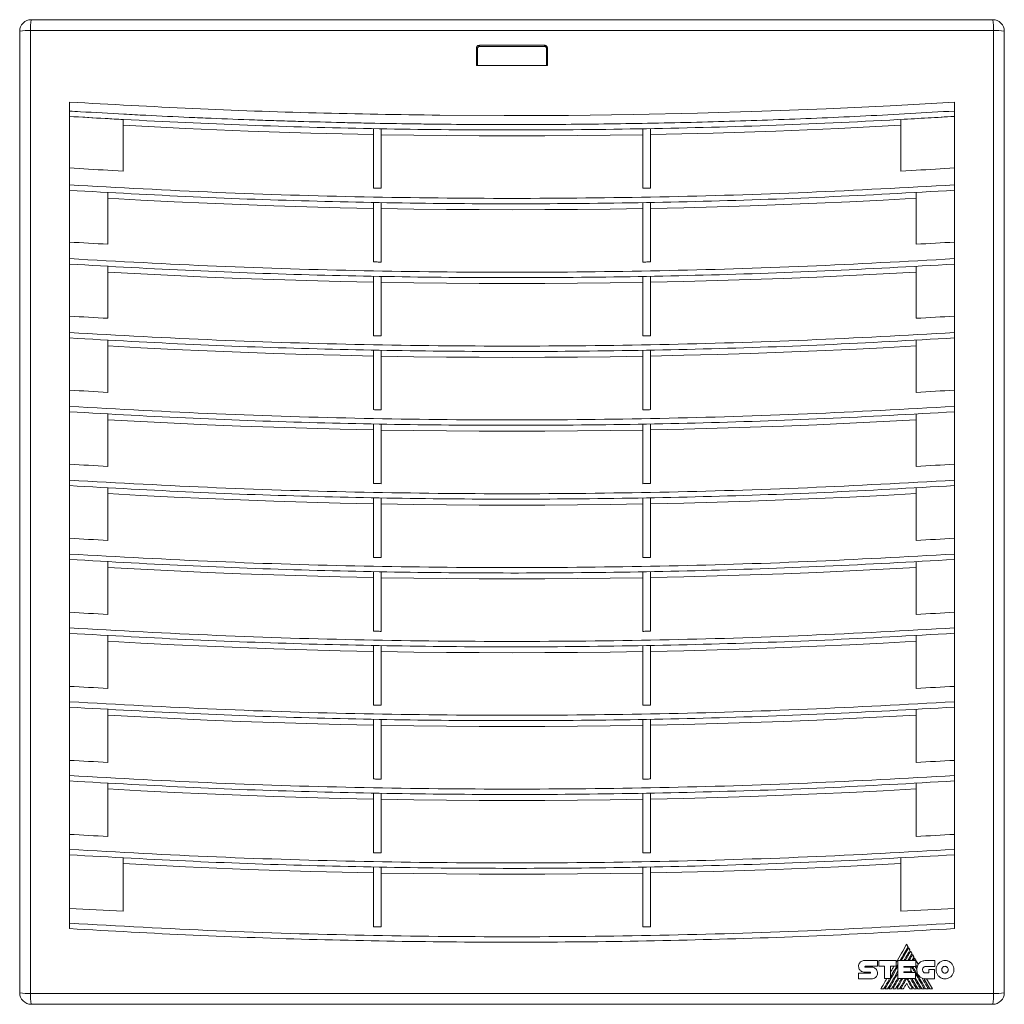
# Model space of a CAD drawing. Header units: millimetres. Extents: x -81 to 675, y -79 to 368.
# Tile 3 of 4: x 192 to 449, y 111 to 368. Entities that reach past the tile are written whole.
import ezdxf

# ---------------------------------------------------------------- set-up
doc = ezdxf.new("R2010")
doc.units = ezdxf.units.MM

msp = doc.modelspace()

# ---------------------------------------------------------------- linework, layer by layer
at = {"color": 7, "linetype": 'Continuous', "lineweight": 15}
for p, q in [((195.31, 367.82), (446.31, 367.82)), ((446.5, 365), (195.12, 365)), ((195.12, 365), (195.12, 113.63)), ((446.5, 113.63), (446.5, 365)), ((192.31, 113.82), (192.31, 364.82)), ((449.31, 364.82), (449.31, 113.82)), ((311.51, 355.82), (311.51, 360.33)), ((311.81, 360.32), (311.81, 355.82)), ((312.31, 361.13), (329.31, 361.13)), ((329.31, 360.82), (312.31, 360.82)), ((329.81, 355.82), (329.81, 360.32)), ((330.11, 360.33), (330.11, 355.82)), ((311.51, 355.82), (330.11, 355.82)), ((205.31, 346.32), (205.31, 343.98)), ((436.31, 346.32), (436.31, 343.98)), ((205.31, 343.98), (205.31, 342.57)), ((205.31, 342.57), (205.31, 327.01)), ((436.31, 343.98), (436.31, 342.56)), ((436.31, 327.01), (436.31, 342.57)), ((219.31, 341.76), (219.31, 341.76)), ((219.31, 328.31), (219.31, 341.58)), ((284.64, 323.86), (284.64, 339.39)), ((286.64, 339.36), (286.64, 323.83)), ((354.97, 339.35), (354.97, 323.83)), ((356.97, 323.86), (356.97, 339.38)), ((422.31, 341.78), (422.31, 341.76)), ((422.31, 341.58), (422.31, 328.31)), ((205.31, 327.01), (205.31, 324.71)), ((215.31, 328.53), (219.31, 328.31)), ((422.31, 328.31), (426.31, 328.53)), ((436.31, 327.01), (436.31, 324.71)), ((205.31, 324.71), (205.31, 323.29)), ((436.31, 324.71), (436.31, 323.29)), ((205.31, 323.29), (205.31, 307.7)), ((215.31, 309.2), (215.31, 322.71)), ((426.31, 322.71), (426.31, 309.2)), ((436.31, 307.7), (436.31, 323.29)), ((284.64, 304.58), (284.64, 320.18)), ((286.64, 320.14), (286.64, 304.55)), ((354.97, 320.14), (354.97, 304.55)), ((356.97, 304.58), (356.97, 320.17)), ((205.31, 307.7), (205.31, 305.44)), ((436.31, 307.7), (436.31, 305.44)), ((205.31, 305.44), (205.31, 304.02)), ((205.31, 304.02), (205.31, 288.39)), ((215.31, 289.88), (215.31, 303.43)), ((426.31, 303.43), (426.31, 289.88)), ((436.31, 305.44), (436.31, 304.02)), ((436.31, 288.39), (436.31, 304.02)), ((284.64, 285.31), (284.64, 300.9)), ((286.64, 300.87), (286.64, 285.27)), ((354.97, 300.87), (354.97, 285.27)), ((356.97, 285.31), (356.97, 300.9)), ((205.31, 288.39), (205.31, 286.16)), ((436.31, 288.39), (436.31, 286.16)), ((205.31, 286.16), (205.31, 284.75)), ((436.31, 286.16), (436.31, 284.75)), ((205.31, 284.75), (205.31, 269.08)), ((215.31, 270.55), (215.31, 284.16)), ((426.31, 284.16), (426.31, 270.55)), ((436.31, 269.08), (436.31, 284.75)), ((284.64, 266.03), (284.64, 281.63)), ((286.64, 281.59), (286.64, 265.99)), ((354.97, 281.6), (354.97, 265.99)), ((356.97, 266.03), (356.97, 281.63)), ((205.31, 269.08), (205.31, 266.89)), ((436.31, 269.08), (436.31, 266.89)), ((205.31, 266.89), (205.31, 265.48)), ((205.31, 265.48), (205.31, 249.77)), ((215.31, 251.23), (215.31, 264.89)), ((426.31, 264.89), (426.31, 251.23)), ((436.31, 266.89), (436.31, 265.48)), ((436.31, 249.77), (436.31, 265.48)), ((284.64, 246.75), (284.64, 262.36)), ((286.64, 262.32), (286.64, 246.71)), ((354.97, 262.32), (354.97, 246.71)), ((356.97, 246.75), (356.97, 262.36)), ((205.31, 249.77), (205.31, 247.62)), ((436.31, 249.77), (436.31, 247.62)), ((205.31, 247.62), (205.31, 246.2)), ((436.31, 247.62), (436.31, 246.2)), ((205.31, 246.2), (205.31, 230.47)), ((215.31, 231.91), (215.31, 245.62)), ((426.31, 245.62), (426.31, 231.91)), ((436.31, 230.47), (436.31, 246.2)), ((284.64, 227.47), (284.64, 243.08)), ((286.64, 243.05), (286.64, 227.44)), ((354.97, 243.05), (354.97, 227.44)), ((356.97, 227.47), (356.97, 243.08)), ((205.31, 230.47), (205.31, 228.34)), ((436.31, 230.47), (436.31, 228.34)), ((205.31, 228.34), (205.31, 226.93)), ((205.31, 226.93), (205.31, 211.16)), ((215.31, 212.59), (215.31, 226.34)), ((426.31, 226.34), (426.31, 212.59)), ((436.31, 228.34), (436.31, 226.93)), ((436.31, 211.16), (436.31, 226.93)), ((284.64, 208.19), (284.64, 223.81)), ((286.64, 223.77), (286.64, 208.16)), ((354.97, 223.78), (354.97, 208.16)), ((356.97, 208.19), (356.97, 223.81)), ((205.31, 211.16), (205.31, 209.07)), ((436.31, 211.16), (436.31, 209.07)), ((205.31, 209.07), (205.31, 207.66)), ((436.31, 209.07), (436.31, 207.66)), ((205.31, 207.66), (205.31, 191.85)), ((215.31, 193.27), (215.31, 207.07)), ((426.31, 207.07), (426.31, 193.27)), ((436.31, 191.85), (436.31, 207.66)), ((284.64, 188.91), (284.64, 204.54)), ((286.64, 204.5), (286.64, 188.88)), ((354.97, 204.51), (354.97, 188.88)), ((356.97, 188.91), (356.97, 204.54)), ((205.31, 191.85), (205.31, 189.8)), ((436.31, 191.85), (436.31, 189.8)), ((205.31, 189.8), (205.31, 188.38)), ((205.31, 188.38), (205.31, 172.55)), ((215.31, 173.95), (215.31, 187.8)), ((426.31, 187.8), (426.31, 173.95)), ((436.31, 189.8), (436.31, 188.38)), ((436.31, 172.55), (436.31, 188.38)), ((284.64, 169.63), (284.64, 185.27)), ((286.64, 185.23), (286.64, 169.6)), ((354.97, 185.23), (354.97, 169.6)), ((356.97, 169.63), (356.97, 185.27)), ((205.31, 172.55), (205.31, 170.53)), ((436.31, 172.55), (436.31, 170.53)), ((205.31, 170.53), (205.31, 169.11)), ((436.31, 170.53), (436.31, 169.11)), ((205.31, 169.11), (205.31, 153.24)), ((215.31, 154.63), (215.31, 168.52)), ((426.31, 168.52), (426.31, 154.63)), ((436.31, 153.24), (436.31, 169.11)), ((284.64, 150.35), (284.64, 165.99)), ((286.64, 165.96), (286.64, 150.32)), ((354.97, 165.96), (354.97, 150.32)), ((356.97, 150.35), (356.97, 165.99)), ((205.31, 153.24), (205.31, 151.25)), ((436.31, 153.24), (436.31, 151.25)), ((205.31, 151.25), (205.31, 149.84)), ((205.31, 149.84), (205.31, 133.94)), ((436.31, 151.25), (436.31, 149.84)), ((436.31, 133.94), (436.31, 149.84)), ((219.31, 135.12), (219.31, 149.03)), ((284.64, 131.07), (284.64, 146.72)), ((286.64, 146.68), (286.64, 131.04)), ((354.97, 146.69), (354.97, 131.04)), ((356.97, 131.07), (356.97, 146.72)), ((422.31, 149.03), (422.31, 135.12)), ((205.31, 133.94), (205.31, 131.98)), ((436.31, 133.94), (436.31, 131.98)), ((205.31, 131.98), (205.31, 130.57)), ((436.31, 131.98), (436.31, 130.57)), ((416.2, 122.26), (412.78, 122.26)), ((416.2, 120.74), (416.2, 122.26)), ((421.09, 122.26), (416.54, 122.26)), ((416.54, 122.26), (416.54, 120.74)), ((421.09, 120.75), (421.09, 122.26)), ((421.55, 122.24), (421.55, 117.54)), ((426.19, 122.24), (421.55, 122.24)), ((426.84, 121.25), (425.89, 122.9)), ((426.19, 120.72), (426.19, 122.24)), ((426.54, 120.5), (426.19, 121.09)), ((426.84, 121.25), (426.54, 120.5)), ((431.17, 122.23), (428.79, 122.23)), ((431.17, 120.7), (431.17, 122.23)), ((411.28, 120.73), (411.28, 120.73)), ((411.28, 118.98), (411.28, 117.47)), ((414.29, 118.98), (411.28, 118.98)), ((412.78, 119.24), (414.29, 119.24)), ((412.98, 120.74), (416.2, 120.74)), ((414.72, 120.5), (412.98, 120.5)), ((416.54, 120.74), (418.02, 120.74)), ((418.02, 120.74), (418.02, 117.54)), ((419.57, 120.75), (421.09, 120.75)), ((419.57, 117.54), (419.57, 120.75)), ((423.09, 120.47), (423.09, 120.72)), ((423.09, 120.72), (426.19, 120.72)), ((424.94, 120.47), (423.09, 120.47)), ((423.09, 119.32), (424.94, 119.32)), ((423.09, 119.09), (423.09, 119.32)), ((426.17, 119.09), (423.09, 119.09)), ((424.94, 119.32), (424.94, 120.47)), ((425.27, 119.09), (424.94, 119.68)), ((426.17, 117.54), (426.17, 119.09)), ((428.79, 120.7), (431.17, 120.7)), ((429.61, 118.99), (428.79, 118.99)), ((429.61, 119.9), (429.61, 118.99)), ((431.12, 119.9), (429.61, 119.9)), ((431.12, 117.47), (431.12, 119.9)), ((411.28, 117.47), (414.72, 117.47)), ((418.02, 117.54), (419.57, 117.54)), ((421.55, 117.54), (426.17, 117.54)), ((426.72, 114.82), (425.13, 117.54)), ((427.75, 114.82), (426.16, 117.54)), ((429.84, 114.82), (428.26, 117.53)), ((428.8, 117.47), (431.12, 117.47)), ((430.56, 114.82), (429.03, 117.47)), ((195.12, 113.63), (446.5, 113.63)), ((417.07, 114.82), (417.8, 114.82)), ((418.12, 114.82), (418.83, 114.82)), ((419.16, 114.82), (419.86, 114.82)), ((420.18, 114.82), (420.89, 114.82)), ((421.22, 114.82), (421.93, 114.82)), ((422.25, 114.82), (422.95, 114.82)), ((424.66, 114.82), (425.37, 114.82)), ((425.69, 114.82), (426.39, 114.82)), ((426.72, 114.82), (427.42, 114.82)), ((427.75, 114.82), (428.46, 114.82)), ((428.78, 114.82), (429.48, 114.82)), ((429.84, 114.82), (430.56, 114.82)), ((446.31, 110.82), (195.31, 110.82))]:
    msp.add_line(p, q, dxfattribs=at)
at = {"color": 7, "linetype": 'Continuous', "lineweight": 15, "flags": 128}
for points in [[(436.31, 346.32), (419.55, 345.37), (402.77, 344.57), (385.99, 343.92), (369.19, 343.41), (352.39, 343.06), (335.58, 342.85), (318.76, 342.8), (301.95, 342.89)], [(219.31, 340.27), (227.46, 339.84), (235.62, 339.44), (243.79, 339.09), (251.95, 338.76), (260.12, 338.48), (268.29, 338.23), (276.47, 338.02), (284.64, 337.84)], [(356.97, 337.84), (365.15, 338.02), (373.32, 338.23), (381.49, 338.48), (389.66, 338.76), (397.83, 339.09), (405.99, 339.44), (414.15, 339.84), (422.31, 340.27)], [(286.64, 337.8), (295.18, 337.66), (303.72, 337.56), (312.26, 337.5), (320.81, 337.49), (329.35, 337.5), (337.89, 337.56), (346.43, 337.66), (354.97, 337.8)], [(215.31, 328.53), (214.06, 328.6), (212.81, 328.67), (211.56, 328.74), (210.31, 328.81), (209.06, 328.89), (207.81, 328.96), (206.56, 329.04), (205.31, 329.11)], [(436.31, 329.11), (435.06, 329.04), (433.81, 328.96), (432.56, 328.89), (431.31, 328.81), (430.06, 328.74), (428.81, 328.67), (427.56, 328.6), (426.31, 328.53)], [(284.64, 323.86), (284.89, 323.86), (285.14, 323.85), (285.39, 323.85), (285.64, 323.84), (285.89, 323.84), (286.14, 323.83), (286.39, 323.83), (286.64, 323.83)], [(354.97, 323.83), (355.22, 323.83), (355.47, 323.83), (355.72, 323.84), (355.97, 323.84), (356.22, 323.85), (356.47, 323.85), (356.72, 323.86), (356.97, 323.86)], [(215.31, 321.22), (223.96, 320.74), (232.62, 320.31), (241.28, 319.92), (249.95, 319.57), (258.62, 319.26), (267.29, 318.98), (275.96, 318.75), (284.64, 318.57)], [(356.97, 318.57), (365.65, 318.75), (374.32, 318.98), (383, 319.26), (391.67, 319.57), (400.33, 319.92), (408.99, 320.31), (417.65, 320.74), (426.31, 321.22)], [(286.64, 318.53), (295.18, 318.39), (303.72, 318.29), (312.26, 318.23), (320.81, 318.21), (329.35, 318.23), (337.89, 318.29), (346.43, 318.39), (354.97, 318.53)], [(215.31, 309.2), (214.06, 309.27), (212.81, 309.34), (211.56, 309.41), (210.31, 309.48), (209.06, 309.56), (207.81, 309.63), (206.56, 309.7), (205.31, 309.78)], [(436.31, 309.78), (435.06, 309.7), (433.81, 309.63), (432.56, 309.56), (431.31, 309.48), (430.06, 309.41), (428.81, 309.34), (427.56, 309.27), (426.31, 309.2)], [(284.64, 304.58), (284.89, 304.58), (285.14, 304.57), (285.39, 304.57), (285.64, 304.57), (285.89, 304.56), (286.14, 304.56), (286.39, 304.55), (286.64, 304.55)], [(354.97, 304.55), (355.22, 304.55), (355.47, 304.56), (355.72, 304.56), (355.97, 304.57), (356.22, 304.57), (356.47, 304.57), (356.72, 304.58), (356.97, 304.58)], [(215.31, 301.94), (223.96, 301.47), (232.62, 301.04), (241.28, 300.65), (249.95, 300.29), (258.62, 299.98), (267.29, 299.71), (275.96, 299.48), (284.64, 299.29)], [(356.97, 299.29), (365.65, 299.48), (374.32, 299.71), (383, 299.98), (391.67, 300.29), (400.33, 300.65), (408.99, 301.04), (417.65, 301.47), (426.31, 301.94)], [(286.64, 299.25), (295.18, 299.12), (303.72, 299.02), (312.26, 298.96), (320.81, 298.94), (329.35, 298.96), (337.89, 299.02), (346.43, 299.12), (354.97, 299.25)], [(215.31, 289.88), (214.06, 289.95), (212.81, 290.02), (211.56, 290.09), (210.31, 290.16), (209.06, 290.23), (207.81, 290.3), (206.56, 290.37), (205.31, 290.45)], [(436.31, 290.45), (435.06, 290.37), (433.81, 290.3), (432.56, 290.23), (431.31, 290.16), (430.06, 290.09), (428.81, 290.02), (427.56, 289.95), (426.31, 289.88)], [(284.64, 285.31), (284.89, 285.3), (285.14, 285.3), (285.39, 285.29), (285.64, 285.29), (285.89, 285.28), (286.14, 285.28), (286.39, 285.27), (286.64, 285.27)], [(354.97, 285.27), (355.22, 285.27), (355.47, 285.28), (355.72, 285.28), (355.97, 285.29), (356.22, 285.29), (356.47, 285.3), (356.72, 285.3), (356.97, 285.31)], [(215.31, 282.67), (223.96, 282.2), (232.62, 281.77), (241.28, 281.37), (249.95, 281.02), (258.62, 280.71), (267.29, 280.44), (275.96, 280.21), (284.64, 280.02)], [(356.97, 280.02), (365.65, 280.21), (374.32, 280.44), (383, 280.71), (391.67, 281.02), (400.33, 281.37), (408.99, 281.77), (417.65, 282.2), (426.31, 282.67)], [(286.64, 279.98), (295.18, 279.84), (303.72, 279.75), (312.26, 279.69), (320.81, 279.67), (329.35, 279.69), (337.89, 279.75), (346.43, 279.84), (354.97, 279.98)], [(215.31, 270.55), (214.06, 270.62), (212.81, 270.69), (211.56, 270.76), (210.31, 270.83), (209.06, 270.9), (207.81, 270.97), (206.56, 271.04), (205.31, 271.12)], [(436.31, 271.12), (435.06, 271.04), (433.81, 270.97), (432.56, 270.9), (431.31, 270.83), (430.06, 270.76), (428.81, 270.69), (427.56, 270.62), (426.31, 270.55)], [(284.64, 266.03), (284.89, 266.02), (285.14, 266.02), (285.39, 266.01), (285.64, 266.01), (285.89, 266.01), (286.14, 266), (286.39, 266), (286.64, 265.99)], [(354.97, 265.99), (355.22, 266), (355.47, 266), (355.72, 266.01), (355.97, 266.01), (356.22, 266.01), (356.47, 266.02), (356.72, 266.02), (356.97, 266.03)], [(215.31, 263.4), (223.96, 262.93), (232.62, 262.49), (241.28, 262.1), (249.95, 261.75), (258.62, 261.44), (267.29, 261.17), (275.96, 260.94), (284.64, 260.75)], [(356.97, 260.75), (365.65, 260.94), (374.32, 261.17), (383, 261.44), (391.67, 261.75), (400.33, 262.1), (408.99, 262.49), (417.65, 262.93), (426.31, 263.4)], [(286.64, 260.71), (295.18, 260.57), (303.72, 260.47), (312.26, 260.41), (320.81, 260.39), (329.35, 260.41), (337.89, 260.47), (346.43, 260.57), (354.97, 260.71)], [(215.31, 251.23), (214.06, 251.3), (212.81, 251.37), (211.56, 251.43), (210.31, 251.5), (209.06, 251.57), (207.81, 251.64), (206.56, 251.72), (205.31, 251.79)], [(436.31, 251.79), (435.06, 251.72), (433.81, 251.64), (432.56, 251.57), (431.31, 251.5), (430.06, 251.43), (428.81, 251.37), (427.56, 251.3), (426.31, 251.23)], [(284.64, 246.75), (284.89, 246.74), (285.14, 246.74), (285.39, 246.74), (285.64, 246.73), (285.89, 246.73), (286.14, 246.72), (286.39, 246.72), (286.64, 246.71)], [(354.97, 246.71), (355.22, 246.72), (355.47, 246.72), (355.72, 246.73), (355.97, 246.73), (356.22, 246.74), (356.47, 246.74), (356.72, 246.74), (356.97, 246.75)], [(215.31, 244.13), (223.96, 243.65), (232.62, 243.22), (241.28, 242.83), (249.95, 242.48), (258.62, 242.16), (267.29, 241.89), (275.96, 241.66), (284.64, 241.47)], [(356.97, 241.47), (365.65, 241.66), (374.32, 241.89), (383, 242.16), (391.67, 242.48), (400.33, 242.83), (408.99, 243.22), (417.65, 243.65), (426.31, 244.13)], [(286.64, 241.44), (295.18, 241.3), (303.72, 241.2), (312.26, 241.14), (320.81, 241.12), (329.35, 241.14), (337.89, 241.2), (346.43, 241.3), (354.97, 241.44)], [(215.31, 231.91), (214.06, 231.98), (212.81, 232.04), (211.56, 232.11), (210.31, 232.18), (209.06, 232.25), (207.81, 232.32), (206.56, 232.39), (205.31, 232.46)], [(436.31, 232.46), (435.06, 232.39), (433.81, 232.32), (432.56, 232.25), (431.31, 232.18), (430.06, 232.11), (428.81, 232.04), (427.56, 231.98), (426.31, 231.91)], [(284.64, 227.47), (284.89, 227.47), (285.14, 227.46), (285.39, 227.46), (285.64, 227.45), (285.89, 227.45), (286.14, 227.44), (286.39, 227.44), (286.64, 227.44)], [(354.97, 227.44), (355.22, 227.44), (355.47, 227.44), (355.72, 227.45), (355.97, 227.45), (356.22, 227.46), (356.47, 227.46), (356.72, 227.47), (356.97, 227.47)], [(215.31, 224.85), (223.96, 224.38), (232.62, 223.95), (241.28, 223.55), (249.95, 223.2), (258.62, 222.89), (267.29, 222.62), (275.96, 222.39), (284.64, 222.2)], [(356.97, 222.2), (365.65, 222.39), (374.32, 222.62), (383, 222.89), (391.67, 223.2), (400.33, 223.55), (408.99, 223.95), (417.65, 224.38), (426.31, 224.85)], [(286.64, 222.16), (295.18, 222.03), (303.72, 221.93), (312.26, 221.87), (320.81, 221.85), (329.35, 221.87), (337.89, 221.93), (346.43, 222.03), (354.97, 222.16)], [(215.31, 212.59), (214.06, 212.65), (212.81, 212.72), (211.56, 212.79), (210.31, 212.86), (209.06, 212.92), (207.81, 212.99), (206.56, 213.06), (205.31, 213.14)], [(436.31, 213.14), (435.06, 213.06), (433.81, 212.99), (432.56, 212.92), (431.31, 212.86), (430.06, 212.79), (428.81, 212.72), (427.56, 212.65), (426.31, 212.59)], [(284.64, 208.19), (284.89, 208.19), (285.14, 208.18), (285.39, 208.18), (285.64, 208.17), (285.89, 208.17), (286.14, 208.17), (286.39, 208.16), (286.64, 208.16)], [(354.97, 208.16), (355.22, 208.16), (355.47, 208.17), (355.72, 208.17), (355.97, 208.17), (356.22, 208.18), (356.47, 208.18), (356.72, 208.19), (356.97, 208.19)], [(215.31, 205.58), (223.96, 205.11), (232.62, 204.67), (241.28, 204.28), (249.95, 203.93), (258.62, 203.62), (267.29, 203.35), (275.96, 203.12), (284.64, 202.93)], [(356.97, 202.93), (365.65, 203.12), (374.32, 203.35), (383, 203.62), (391.67, 203.93), (400.33, 204.28), (408.99, 204.67), (417.65, 205.11), (426.31, 205.58)], [(286.64, 202.89), (295.18, 202.75), (303.72, 202.65), (312.26, 202.6), (320.81, 202.58), (329.35, 202.6), (337.89, 202.65), (346.43, 202.75), (354.97, 202.89)], [(215.31, 193.27), (214.06, 193.33), (212.81, 193.4), (211.56, 193.47), (210.31, 193.53), (209.06, 193.6), (207.81, 193.67), (206.56, 193.74), (205.31, 193.81)], [(436.31, 193.81), (435.06, 193.74), (433.81, 193.67), (432.56, 193.6), (431.31, 193.53), (430.06, 193.47), (428.81, 193.4), (427.56, 193.33), (426.31, 193.27)], [(284.64, 188.91), (284.89, 188.91), (285.14, 188.9), (285.39, 188.9), (285.64, 188.9), (285.89, 188.89), (286.14, 188.89), (286.39, 188.88), (286.64, 188.88)], [(354.97, 188.88), (355.22, 188.88), (355.47, 188.89), (355.72, 188.89), (355.97, 188.9), (356.22, 188.9), (356.47, 188.9), (356.72, 188.91), (356.97, 188.91)], [(215.31, 186.31), (223.96, 185.83), (232.62, 185.4), (241.28, 185.01), (249.95, 184.66), (258.62, 184.35), (267.29, 184.08), (275.96, 183.85), (284.64, 183.66)], [(356.97, 183.66), (365.65, 183.85), (374.32, 184.08), (383, 184.35), (391.67, 184.66), (400.33, 185.01), (408.99, 185.4), (417.65, 185.83), (426.31, 186.31)], [(286.64, 183.62), (295.18, 183.48), (303.72, 183.38), (312.26, 183.32), (320.81, 183.3), (329.35, 183.32), (337.89, 183.38), (346.43, 183.48), (354.97, 183.62)], [(215.31, 173.95), (214.06, 174.01), (212.81, 174.08), (211.56, 174.15), (210.31, 174.21), (209.06, 174.28), (207.81, 174.35), (206.56, 174.42), (205.31, 174.49)], [(436.31, 174.49), (435.06, 174.42), (433.81, 174.35), (432.56, 174.28), (431.31, 174.21), (430.06, 174.15), (428.81, 174.08), (427.56, 174.01), (426.31, 173.95)], [(284.64, 169.63), (284.89, 169.63), (285.14, 169.62), (285.39, 169.62), (285.64, 169.62), (285.89, 169.61), (286.14, 169.61), (286.39, 169.6), (286.64, 169.6)], [(354.97, 169.6), (355.22, 169.6), (355.47, 169.61), (355.72, 169.61), (355.97, 169.62), (356.22, 169.62), (356.47, 169.62), (356.72, 169.63), (356.97, 169.63)], [(215.31, 167.04), (223.96, 166.56), (232.62, 166.13), (241.28, 165.74), (249.95, 165.38), (258.62, 165.07), (267.29, 164.8), (275.96, 164.57), (284.64, 164.38)], [(356.97, 164.38), (365.65, 164.57), (374.32, 164.8), (383, 165.07), (391.67, 165.38), (400.33, 165.74), (408.99, 166.13), (417.65, 166.56), (426.31, 167.04)], [(286.64, 164.35), (295.18, 164.21), (303.72, 164.11), (312.26, 164.05), (320.81, 164.03), (329.35, 164.05), (337.89, 164.11), (346.43, 164.21), (354.97, 164.35)], [(215.31, 154.63), (214.06, 154.7), (212.81, 154.76), (211.56, 154.83), (210.31, 154.89), (209.06, 154.96), (207.81, 155.03), (206.56, 155.1), (205.31, 155.16)], [(436.31, 155.16), (435.06, 155.1), (433.81, 155.03), (432.56, 154.96), (431.31, 154.89), (430.06, 154.83), (428.81, 154.76), (427.56, 154.7), (426.31, 154.63)], [(284.64, 150.35), (284.89, 150.35), (285.14, 150.35), (285.39, 150.34), (285.64, 150.34), (285.89, 150.33), (286.14, 150.33), (286.39, 150.32), (286.64, 150.32)], [(354.97, 150.32), (355.22, 150.32), (355.47, 150.33), (355.72, 150.33), (355.97, 150.34), (356.22, 150.34), (356.47, 150.35), (356.72, 150.35), (356.97, 150.35)], [(219.31, 147.54), (227.46, 147.11), (235.62, 146.72), (243.79, 146.36), (251.95, 146.04), (260.12, 145.75), (268.29, 145.5), (276.47, 145.29), (284.64, 145.11)], [(356.97, 145.11), (365.15, 145.29), (373.32, 145.5), (381.49, 145.75), (389.66, 146.04), (397.83, 146.36), (405.99, 146.72), (414.15, 147.11), (422.31, 147.54)], [(286.64, 145.07), (295.18, 144.93), (303.72, 144.84), (312.26, 144.78), (320.81, 144.76), (329.35, 144.78), (337.89, 144.84), (346.43, 144.93), (354.97, 145.07)], [(219.31, 135.12), (217.56, 135.2), (215.81, 135.29), (214.06, 135.38), (212.31, 135.47), (210.56, 135.56), (208.81, 135.65), (207.06, 135.75), (205.31, 135.84)], [(436.31, 135.84), (434.56, 135.75), (432.81, 135.65), (431.06, 135.56), (429.31, 135.47), (427.56, 135.38), (425.81, 135.29), (424.06, 135.2), (422.31, 135.12)], [(284.64, 131.07), (284.89, 131.07), (285.14, 131.07), (285.39, 131.06), (285.64, 131.06), (285.89, 131.05), (286.14, 131.05), (286.39, 131.05), (286.64, 131.04)], [(354.97, 131.04), (355.22, 131.05), (355.47, 131.05), (355.72, 131.05), (355.97, 131.06), (356.22, 131.06), (356.47, 131.07), (356.72, 131.07), (356.97, 131.07)], [(423.81, 126.49), (423.47, 125.9), (423.13, 125.31), (422.79, 124.72), (422.45, 124.13), (422.11, 123.54), (421.77, 122.95), (421.43, 122.36), (421.09, 121.77)], [(424.17, 125.86), (424.13, 125.94), (424.08, 126.02), (424.04, 126.09), (423.99, 126.17), (423.95, 126.25), (423.9, 126.33), (423.86, 126.41), (423.81, 126.49)], [(422.09, 122.24), (422.35, 122.7), (422.61, 123.15), (422.87, 123.6), (423.13, 124.05), (423.39, 124.5), (423.65, 124.96), (423.91, 125.41), (424.17, 125.86)], [(424.34, 125.58), (424.1, 125.16), (423.86, 124.75), (423.61, 124.33), (423.37, 123.91), (423.13, 123.5), (422.89, 123.08), (422.65, 122.66), (422.41, 122.24)], [(423.12, 122.24), (423.32, 122.58), (423.51, 122.92), (423.71, 123.26), (423.91, 123.61), (424.1, 123.95), (424.3, 124.29), (424.5, 124.63), (424.69, 124.97)], [(424.85, 124.69), (424.68, 124.38), (424.5, 124.08), (424.32, 123.77), (424.15, 123.47), (423.97, 123.16), (423.79, 122.86), (423.62, 122.55), (423.44, 122.24)], [(424.15, 122.24), (424.29, 122.47), (424.42, 122.7), (424.55, 122.93), (424.68, 123.16), (424.81, 123.39), (424.95, 123.61), (425.08, 123.84), (425.21, 124.07)], [(424.69, 124.97), (424.65, 125.04), (424.6, 125.12), (424.56, 125.2), (424.51, 125.27), (424.47, 125.35), (424.43, 125.43), (424.38, 125.5), (424.34, 125.58)], [(425.37, 123.8), (425.26, 123.6), (425.14, 123.41), (425.03, 123.21), (424.92, 123.02), (424.81, 122.83), (424.7, 122.63), (424.58, 122.44), (424.47, 122.24)], [(425.21, 124.07), (425.16, 124.15), (425.12, 124.22), (425.08, 124.3), (425.03, 124.38), (424.99, 124.46), (424.94, 124.53), (424.9, 124.61), (424.85, 124.69)], [(425.73, 123.17), (425.69, 123.25), (425.64, 123.32), (425.6, 123.4), (425.55, 123.48), (425.5, 123.56), (425.46, 123.64), (425.41, 123.72), (425.37, 123.8)], [(419.57, 117.89), (419.82, 118.32), (420.07, 118.75), (420.31, 119.17), (420.56, 119.6), (420.81, 120.03), (421.06, 120.46), (421.3, 120.89), (421.55, 121.31)], [(425.2, 122.24), (425.26, 122.36), (425.33, 122.47), (425.4, 122.59), (425.46, 122.71), (425.53, 122.82), (425.6, 122.94), (425.66, 123.05), (425.73, 123.17)], [(425.89, 122.9), (425.84, 122.82), (425.79, 122.73), (425.75, 122.65), (425.7, 122.57), (425.65, 122.49), (425.6, 122.41), (425.56, 122.33), (425.51, 122.24)], [(421.55, 120.75), (421.12, 120.01), (420.69, 119.27), (420.26, 118.53), (419.84, 117.78), (419.41, 117.04), (418.98, 116.3), (418.55, 115.56), (418.12, 114.82)], [(418.83, 114.82), (419.17, 115.4), (419.51, 115.99), (419.85, 116.58), (420.19, 117.17), (420.53, 117.76), (420.87, 118.35), (421.21, 118.94), (421.55, 119.52)], [(421.55, 118.96), (421.25, 118.45), (420.95, 117.93), (420.65, 117.41), (420.35, 116.89), (420.05, 116.37), (419.76, 115.85), (419.46, 115.33), (419.16, 114.82)], [(420.5, 120.75), (420.38, 120.55), (420.27, 120.35), (420.15, 120.15), (420.04, 119.95), (419.92, 119.75), (419.8, 119.55), (419.69, 119.35), (419.57, 119.15)], [(423.13, 120.47), (423.15, 120.5), (423.17, 120.54), (423.18, 120.57), (423.2, 120.6), (423.22, 120.63), (423.24, 120.66), (423.26, 120.69), (423.27, 120.72)], [(423.37, 119.09), (423.39, 119.12), (423.4, 119.15), (423.42, 119.18), (423.44, 119.21), (423.45, 119.24), (423.47, 119.26), (423.49, 119.29), (423.5, 119.32)], [(423.59, 120.72), (423.58, 120.69), (423.56, 120.66), (423.54, 120.63), (423.52, 120.6), (423.5, 120.57), (423.49, 120.54), (423.47, 120.5), (423.45, 120.47)], [(423.82, 119.32), (423.8, 119.29), (423.79, 119.26), (423.77, 119.24), (423.75, 119.21), (423.74, 119.18), (423.72, 119.15), (423.7, 119.12), (423.69, 119.09)], [(424.17, 120.47), (424.19, 120.5), (424.21, 120.54), (424.23, 120.57), (424.24, 120.6), (424.26, 120.63), (424.28, 120.66), (424.3, 120.69), (424.32, 120.72)], [(424.63, 120.72), (424.61, 120.69), (424.59, 120.66), (424.58, 120.63), (424.56, 120.6), (424.54, 120.57), (424.52, 120.54), (424.5, 120.5), (424.49, 120.47)], [(424.94, 119.09), (424.93, 119.12), (424.91, 119.15), (424.89, 119.18), (424.88, 119.21), (424.86, 119.24), (424.84, 119.26), (424.83, 119.29), (424.81, 119.32)], [(425.2, 120.45), (425.22, 120.49), (425.24, 120.52), (425.25, 120.55), (425.27, 120.59), (425.29, 120.62), (425.31, 120.65), (425.33, 120.69), (425.35, 120.72)], [(425.98, 119.09), (425.88, 119.26), (425.79, 119.43), (425.69, 119.6), (425.59, 119.77), (425.49, 119.94), (425.39, 120.11), (425.29, 120.28), (425.2, 120.45)], [(426.47, 120.02), (426.42, 120.11), (426.37, 120.2), (426.32, 120.29), (426.27, 120.37), (426.22, 120.46), (426.17, 120.55), (426.12, 120.63), (426.07, 120.72)], [(428.46, 114.82), (428.17, 115.31), (427.88, 115.8), (427.6, 116.3), (427.31, 116.79), (427.03, 117.29), (426.74, 117.78), (426.45, 118.28), (426.17, 118.77)], [(418.64, 117.54), (418.45, 117.2), (418.25, 116.86), (418.05, 116.52), (417.86, 116.18), (417.66, 115.84), (417.46, 115.5), (417.27, 115.16), (417.07, 114.82)], [(417.8, 114.82), (418, 115.16), (418.19, 115.5), (418.39, 115.84), (418.58, 116.18), (418.78, 116.52), (418.98, 116.86), (419.17, 117.2), (419.37, 117.54)], [(419.86, 114.82), (420.07, 115.18), (420.28, 115.55), (420.49, 115.91), (420.71, 116.28), (420.92, 116.64), (421.13, 117.01), (421.34, 117.37), (421.55, 117.74)], [(421.75, 117.54), (421.56, 117.2), (421.36, 116.86), (421.17, 116.52), (420.97, 116.18), (420.77, 115.84), (420.58, 115.5), (420.38, 115.16), (420.18, 114.82)], [(420.89, 114.82), (421.09, 115.16), (421.29, 115.5), (421.48, 115.84), (421.68, 116.18), (421.88, 116.52), (422.08, 116.86), (422.27, 117.2), (422.47, 117.54)], [(422.79, 117.54), (422.59, 117.2), (422.4, 116.86), (422.2, 116.52), (422, 116.18), (421.81, 115.84), (421.61, 115.5), (421.41, 115.16), (421.22, 114.82)], [(421.93, 114.82), (422.13, 115.16), (422.32, 115.5), (422.52, 115.84), (422.72, 116.18), (422.91, 116.52), (423.11, 116.86), (423.31, 117.2), (423.51, 117.54)], [(423.81, 117.52), (423.61, 117.18), (423.42, 116.84), (423.22, 116.5), (423.03, 116.17), (422.83, 115.83), (422.64, 115.49), (422.45, 115.15), (422.25, 114.82)], [(422.95, 114.82), (423.06, 115), (423.17, 115.18), (423.27, 115.37), (423.38, 115.55), (423.49, 115.73), (423.59, 115.92), (423.7, 116.1), (423.81, 116.28)], [(425.37, 114.82), (425.17, 115.15), (424.98, 115.49), (424.78, 115.83), (424.59, 116.17), (424.39, 116.5), (424.2, 116.84), (424, 117.18), (423.81, 117.52)], [(423.81, 116.28), (423.91, 116.1), (424.02, 115.92), (424.13, 115.73), (424.23, 115.55), (424.34, 115.37), (424.44, 115.18), (424.55, 115), (424.66, 114.82)], [(424.11, 117.54), (424.31, 117.2), (424.5, 116.86), (424.7, 116.52), (424.9, 116.18), (425.1, 115.84), (425.29, 115.5), (425.49, 115.16), (425.69, 114.82)], [(426.39, 114.82), (426.19, 115.16), (426, 115.5), (425.8, 115.84), (425.6, 116.18), (425.41, 116.52), (425.21, 116.86), (425.01, 117.2), (424.82, 117.54)], [(427.42, 114.82), (427.22, 115.16), (427.03, 115.5), (426.83, 115.84), (426.63, 116.18), (426.43, 116.52), (426.24, 116.86), (426.04, 117.2), (425.84, 117.54)], [(429.48, 114.82), (429.28, 115.17), (429.07, 115.53), (428.86, 115.89), (428.66, 116.25), (428.45, 116.6), (428.24, 116.96), (428.04, 117.32), (427.83, 117.68)]]:
    msp.add_lwpolyline(points, dxfattribs=at)
at = {"color": 7, "linetype": 'Continuous', "lineweight": 15}
for centre, radius, start, end in [((195.31, 364.82), 3, 90, 180), ((206.17, 365.68), 11.08, 168.8556, 183.4716), ((435.44, 365.68), 11.08, 356.5289, 11.1438), ((446.31, 364.82), 3, 0, 90), ((194.45, 353.95), 11.08, 86.5284, 101.1444), ((447.17, 353.95), 11.08, 78.8556, 93.4716), ((311.58, 359.07), 1.26, 79.6883, 93.418), ((331.38, 361.05), 19.07, 179.7513, 180.7074), ((310.27, 361.05), 19.03, 359.2903, 0.2483), ((330.03, 359.07), 1.26, 86.5821, 100.3115), ((194.45, 124.68), 11.08, 258.8562, 273.4711), ((195.31, 113.82), 3, 180, 270), ((206.17, 112.96), 11.08, 176.5284, 191.1444), ((446.31, 113.82), 3, 270, 0), ((435.44, 112.96), 11.08, 348.8562, 3.4711), ((447.17, 124.68), 11.08, 266.5289, 281.1438)]:
    msp.add_arc(centre, radius, start, end, dxfattribs=at)
for points, knots in [([(311.51, 360.33), (311.51, 360.39), (311.52, 360.54), (311.62, 360.77), (311.8, 360.97), (312.04, 361.11), (312.22, 361.13), (312.31, 361.13)], [0, 0, 0, 0, 0.142629, 0.357313, 0.571638, 0.785819, 1, 1, 1, 1]), ([(312.31, 360.82), (312.25, 360.81), (312.14, 360.8), (311.99, 360.71), (311.88, 360.59), (311.82, 360.45), (311.81, 360.35), (311.81, 360.32)], [0, 0, 0, 0, 0.213911, 0.427919, 0.642265, 0.857159, 1, 1, 1, 1]), ([(329.31, 361.13), (329.37, 361.13), (329.52, 361.12), (329.74, 361.03), (329.94, 360.84), (330.08, 360.6), (330.1, 360.42), (330.11, 360.33)], [0, 0, 0, 0, 0.140132, 0.354703, 0.569665, 0.784838, 1, 1, 1, 1]), ([(329.81, 360.32), (329.8, 360.37), (329.79, 360.48), (329.7, 360.63), (329.58, 360.75), (329.44, 360.81), (329.34, 360.81), (329.31, 360.82)], [0, 0, 0, 0, 0.215461, 0.430788, 0.645697, 0.860051, 1, 1, 1, 1]), ([(301.95, 342.89), (291.19, 343.05), (269.69, 343.37), (237.46, 344.52), (216.02, 345.72), (205.31, 346.32)], [0, 0, 0, 0, 0.3335195, 0.6667875, 1, 1, 1, 1]), ([(205.31, 343.98), (206.25, 343.92), (210.99, 343.63), (217.61, 343.26), (227.09, 342.76), (234.67, 342.4), (244.15, 341.99), (251.74, 341.7), (259.33, 341.44), (266.93, 341.21), (274.52, 341.01), (284.02, 340.8), (291.62, 340.67), (299.21, 340.57), (306.81, 340.49), (314.41, 340.45), (323.91, 340.44), (333.41, 340.48), (344.81, 340.59), (356.21, 340.77), (367.61, 341.01), (379, 341.33), (390.38, 341.71), (401.77, 342.17), (417.08, 342.87), (428.59, 343.53), (436.31, 343.98)], [0, 0, 0, 0, 0.012322, 0.061612, 0.086257, 0.135547, 0.160191, 0.209481, 0.234126, 0.258771, 0.30806, 0.332705, 0.381995, 0.40664, 0.431284, 0.480574, 0.505219, 0.554509, 0.603798, 0.653088, 0.702378, 0.751668, 0.800957, 0.850247, 0.899537, 1, 1, 1, 1]), ([(205.31, 342.57), (216.06, 341.96), (237.58, 340.75), (269.93, 339.63), (302.31, 339.03), (335.21, 338.99), (368.61, 339.54), (402.5, 340.66), (425.04, 341.92), (436.31, 342.56)], [0, 0, 0, 0, 0.139977, 0.279986, 0.420013, 0.560039, 0.706716, 0.85337, 1, 1, 1, 1]), ([(205.31, 342.57), (208.42, 342.38), (213.09, 342.1), (217.75, 341.84), (219.31, 341.76)], [0, 0, 0, 0, 0.667298, 1, 1, 1, 1]), ([(422.31, 341.78), (424.67, 341.91), (429.3, 342.16), (433.93, 342.44), (436.2, 342.58)], [0, 0, 0, 0, 0.5099653, 1, 1, 1, 1]), ([(205.31, 324.71), (218.1, 324), (243.71, 322.58), (282.23, 321.45), (320.81, 321.04), (359.39, 321.45), (397.91, 322.58), (423.51, 324), (436.31, 324.71)], [0, 0, 0, 0, 0.166484, 0.3331043, 0.5, 0.6668972, 0.8335175, 1, 1, 1, 1]), ([(205.31, 323.29), (216.06, 322.69), (237.57, 321.47), (269.91, 320.36), (302.29, 319.76), (335.21, 319.72), (368.62, 320.27), (402.51, 321.4), (425.04, 322.66), (436.31, 323.29)], [0, 0, 0, 0, 0.139892, 0.279889, 0.419952, 0.560038, 0.706774, 0.853444, 1, 1, 1, 1]), ([(205.31, 305.44), (218.1, 304.73), (243.71, 303.31), (282.23, 302.17), (320.81, 301.77), (359.39, 302.17), (397.91, 303.31), (423.51, 304.73), (436.31, 305.44)], [0, 0, 0, 0, 0.166484, 0.3331043, 0.5, 0.6668972, 0.8335175, 1, 1, 1, 1]), ([(205.31, 304.02), (216.06, 303.41), (237.57, 302.2), (269.91, 301.09), (302.29, 300.49), (335.21, 300.44), (368.62, 301), (402.51, 302.12), (425.04, 303.39), (436.31, 304.02)], [0, 0, 0, 0, 0.139892, 0.279889, 0.419952, 0.560038, 0.706774, 0.853444, 1, 1, 1, 1]), ([(205.31, 286.16), (218.1, 285.45), (243.71, 284.03), (282.23, 282.9), (320.81, 282.49), (359.39, 282.9), (397.91, 284.03), (423.51, 285.45), (436.31, 286.16)], [0, 0, 0, 0, 0.166484, 0.3331043, 0.5, 0.6668972, 0.8335175, 1, 1, 1, 1]), ([(205.31, 284.75), (216.06, 284.14), (237.57, 282.93), (269.91, 281.81), (302.29, 281.21), (335.21, 281.17), (368.62, 281.72), (402.51, 282.85), (425.04, 284.12), (436.31, 284.75)], [0, 0, 0, 0, 0.139892, 0.279889, 0.419952, 0.560038, 0.706774, 0.853444, 1, 1, 1, 1]), ([(205.31, 266.89), (218.1, 266.18), (243.71, 264.76), (282.23, 263.63), (320.81, 263.22), (359.39, 263.63), (397.91, 264.76), (423.51, 266.18), (436.31, 266.89)], [0, 0, 0, 0, 0.166484, 0.333104, 0.5, 0.666897, 0.833518, 1, 1, 1, 1]), ([(205.31, 265.48), (216.06, 264.87), (237.57, 263.66), (269.91, 262.54), (302.29, 261.94), (335.21, 261.9), (368.62, 262.45), (402.51, 263.58), (425.04, 264.84), (436.31, 265.48)], [0, 0, 0, 0, 0.139892, 0.279889, 0.419952, 0.560038, 0.706774, 0.853444, 1, 1, 1, 1]), ([(205.31, 247.62), (218.1, 246.91), (243.71, 245.49), (282.23, 244.36), (320.81, 243.95), (359.39, 244.36), (397.91, 245.49), (423.51, 246.91), (436.31, 247.62)], [0, 0, 0, 0, 0.166484, 0.333104, 0.5, 0.666897, 0.833518, 1, 1, 1, 1]), ([(205.31, 246.2), (216.06, 245.6), (237.57, 244.38), (269.91, 243.27), (302.29, 242.67), (335.21, 242.63), (368.62, 243.18), (402.51, 244.31), (425.04, 245.57), (436.31, 246.2)], [0, 0, 0, 0, 0.139892, 0.279889, 0.419952, 0.560038, 0.706774, 0.853444, 1, 1, 1, 1]), ([(205.31, 228.34), (218.1, 227.63), (243.71, 226.21), (282.23, 225.08), (320.81, 224.68), (359.39, 225.08), (397.91, 226.21), (423.51, 227.63), (436.31, 228.34)], [0, 0, 0, 0, 0.166484, 0.333104, 0.5, 0.666897, 0.833518, 1, 1, 1, 1]), ([(205.31, 226.93), (216.06, 226.32), (237.57, 225.11), (269.91, 224), (302.29, 223.39), (335.21, 223.35), (368.62, 223.91), (402.51, 225.03), (425.04, 226.3), (436.31, 226.93)], [0, 0, 0, 0, 0.139892, 0.279889, 0.419952, 0.560038, 0.706774, 0.853444, 1, 1, 1, 1]), ([(205.31, 209.07), (218.1, 208.36), (243.71, 206.94), (282.23, 205.81), (320.81, 205.4), (359.39, 205.81), (397.91, 206.94), (423.51, 208.36), (436.31, 209.07)], [0, 0, 0, 0, 0.166484, 0.333104, 0.5, 0.666897, 0.833518, 1, 1, 1, 1]), ([(205.31, 207.66), (216.06, 207.05), (237.57, 205.84), (269.91, 204.72), (302.29, 204.12), (335.21, 204.08), (368.62, 204.63), (402.51, 205.76), (425.04, 207.03), (436.31, 207.66)], [0, 0, 0, 0, 0.139892, 0.279889, 0.419952, 0.560038, 0.706774, 0.853444, 1, 1, 1, 1]), ([(205.31, 189.8), (218.1, 189.09), (243.71, 187.67), (282.23, 186.54), (320.81, 186.13), (359.39, 186.54), (397.91, 187.67), (423.51, 189.09), (436.31, 189.8)], [0, 0, 0, 0, 0.166484, 0.333104, 0.5, 0.666897, 0.833518, 1, 1, 1, 1]), ([(205.31, 188.38), (216.06, 187.78), (237.57, 186.57), (269.91, 185.45), (302.29, 184.85), (335.21, 184.81), (368.62, 185.36), (402.51, 186.49), (425.04, 187.75), (436.31, 188.38)], [0, 0, 0, 0, 0.139892, 0.279889, 0.419952, 0.560038, 0.706774, 0.853444, 1, 1, 1, 1]), ([(205.31, 170.53), (218.1, 169.82), (243.71, 168.4), (282.23, 167.26), (320.81, 166.86), (359.39, 167.26), (397.91, 168.4), (423.51, 169.82), (436.31, 170.53)], [0, 0, 0, 0, 0.166484, 0.3331043, 0.5, 0.6668972, 0.8335175, 1, 1, 1, 1]), ([(205.31, 169.11), (216.06, 168.51), (237.57, 167.29), (269.91, 166.18), (302.29, 165.58), (335.21, 165.54), (368.62, 166.09), (402.51, 167.21), (425.04, 168.48), (436.31, 169.11)], [0, 0, 0, 0, 0.1398918, 0.2798893, 0.4199516, 0.5600376, 0.7067743, 0.8534441, 1, 1, 1, 1]), ([(205.31, 151.25), (218.1, 150.54), (243.71, 149.12), (282.23, 147.99), (320.81, 147.58), (359.39, 147.99), (397.91, 149.12), (423.51, 150.54), (436.31, 151.25)], [0, 0, 0, 0, 0.166484, 0.333104, 0.5, 0.666897, 0.833518, 1, 1, 1, 1]), ([(205.31, 149.84), (216.06, 149.23), (237.57, 148.02), (269.91, 146.9), (302.29, 146.3), (335.21, 146.26), (368.62, 146.82), (402.51, 147.94), (425.04, 149.21), (436.31, 149.84)], [0, 0, 0, 0, 0.139892, 0.279889, 0.419952, 0.560038, 0.706774, 0.853444, 1, 1, 1, 1]), ([(205.31, 131.98), (218.1, 131.27), (243.71, 129.85), (282.23, 128.72), (320.81, 128.31), (359.39, 128.72), (397.91, 129.85), (423.51, 131.27), (436.31, 131.98)], [0, 0, 0, 0, 0.166484, 0.3331043, 0.5, 0.6668972, 0.8335175, 1, 1, 1, 1]), ([(205.31, 130.57), (216.06, 129.96), (237.57, 128.75), (269.91, 127.63), (302.29, 127.03), (335.21, 126.99), (368.62, 127.54), (402.51, 128.67), (425.04, 129.93), (436.31, 130.57)], [0, 0, 0, 0, 0.139892, 0.279889, 0.419952, 0.560038, 0.706774, 0.853444, 1, 1, 1, 1]), ([(411.72, 121.81), (411.62, 121.69), (411.41, 121.44), (411.29, 121.04), (411.28, 120.8), (411.28, 120.73)], [0, 0, 0, 0, 0.385628, 0.818692, 1, 1, 1, 1]), ([(412.78, 122.26), (412.63, 122.25), (412.32, 122.22), (411.96, 122.04), (411.78, 121.87), (411.72, 121.81)], [0, 0, 0, 0, 0.370666, 0.785671, 1, 1, 1, 1]), ([(427.11, 121.59), (427.08, 121.56), (427.03, 121.51), (426.94, 121.4), (426.88, 121.31), (426.84, 121.25)], [0, 0, 0, 0, 0.250953, 0.501927, 1, 1, 1, 1]), ([(428.79, 122.23), (428.47, 122.21), (428.01, 122.17), (427.45, 121.89), (427.22, 121.69), (427.11, 121.59)], [0, 0, 0, 0, 0.5126713, 0.7504217, 1, 1, 1, 1]), ([(432.18, 121.55), (432.03, 121.36), (431.7, 120.96), (431.52, 120.34), (431.5, 119.96), (431.5, 119.85)], [0, 0, 0, 0, 0.3861608, 0.8169095, 1, 1, 1, 1]), ([(433.83, 122.25), (433.6, 122.23), (433.12, 122.19), (432.56, 121.9), (432.27, 121.64), (432.18, 121.55)], [0, 0, 0, 0, 0.369199, 0.784409, 1, 1, 1, 1]), ([(435.48, 121.55), (435.31, 121.69), (434.94, 122.02), (434.33, 122.23), (433.95, 122.24), (433.83, 122.25)], [0, 0, 0, 0, 0.369184, 0.80164, 1, 1, 1, 1]), ([(436.16, 119.85), (436.14, 120.09), (436.1, 120.61), (435.81, 121.18), (435.55, 121.46), (435.48, 121.55)], [0, 0, 0, 0, 0.384267, 0.826245, 1, 1, 1, 1]), ([(411.28, 120.73), (411.29, 120.53), (411.31, 120.24), (411.48, 119.88), (411.61, 119.74), (411.68, 119.66)], [0, 0, 0, 0, 0.506572, 0.74718, 1, 1, 1, 1]), ([(411.68, 119.66), (411.8, 119.56), (412.08, 119.35), (412.49, 119.25), (412.73, 119.24), (412.78, 119.24)], [0, 0, 0, 0, 0.395579, 0.868837, 1, 1, 1, 1]), ([(412.88, 120.6), (412.89, 120.62), (412.89, 120.65), (412.9, 120.68), (412.91, 120.69), (412.92, 120.7)], [0, 0, 0, 0, 0.456418, 0.723381, 1, 1, 1, 1]), ([(412.91, 120.53), (412.91, 120.54), (412.89, 120.55), (412.88, 120.58), (412.88, 120.6), (412.88, 120.6)], [0, 0, 0, 0, 0.390832, 0.832316, 1, 1, 1, 1]), ([(412.98, 120.5), (412.97, 120.5), (412.95, 120.5), (412.93, 120.51), (412.92, 120.52), (412.91, 120.53)], [0, 0, 0, 0, 0.367794, 0.768038, 1, 1, 1, 1]), ([(412.92, 120.7), (412.93, 120.71), (412.94, 120.72), (412.96, 120.73), (412.97, 120.73), (412.98, 120.74)], [0, 0, 0, 0, 0.517351, 0.750671, 1, 1, 1, 1]), ([(414.29, 119.24), (414.3, 119.24), (414.32, 119.23), (414.34, 119.22), (414.35, 119.21), (414.36, 119.2)], [0, 0, 0, 0, 0.346485, 0.740865, 1, 1, 1, 1]), ([(414.36, 119.01), (414.35, 119.01), (414.34, 118.99), (414.31, 118.98), (414.29, 118.98), (414.29, 118.98)], [0, 0, 0, 0, 0.356245, 0.786773, 1, 1, 1, 1]), ([(414.36, 119.2), (414.37, 119.19), (414.38, 119.16), (414.39, 119.12), (414.39, 119.1), (414.39, 119.1)], [0, 0, 0, 0, 0.44587, 0.931895, 1, 1, 1, 1]), ([(414.39, 119.1), (414.39, 119.09), (414.39, 119.06), (414.38, 119.03), (414.36, 119.02), (414.36, 119.01)], [0, 0, 0, 0, 0.401024, 0.870097, 1, 1, 1, 1]), ([(415.78, 120.04), (415.67, 120.13), (415.44, 120.34), (415.05, 120.48), (414.8, 120.49), (414.72, 120.5)], [0, 0, 0, 0, 0.364199, 0.801137, 1, 1, 1, 1]), ([(416.22, 118.93), (416.21, 119.09), (416.18, 119.43), (415.99, 119.8), (415.82, 119.99), (415.78, 120.04)], [0, 0, 0, 0, 0.392465, 0.836863, 1, 1, 1, 1]), ([(415.79, 117.89), (415.88, 118), (416.08, 118.23), (416.21, 118.6), (416.22, 118.84), (416.22, 118.93)], [0, 0, 0, 0, 0.363571, 0.775299, 1, 1, 1, 1]), ([(428.78, 114.82), (428.21, 115.8), (427.07, 117.77), (425.93, 119.74), (425.36, 120.72)], [0, 0, 0, 0, 0.499965, 1, 1, 1, 1]), ([(426.54, 120.5), (426.53, 120.46), (426.51, 120.38), (426.49, 120.22), (426.48, 120.1), (426.47, 120.02)], [0, 0, 0, 0, 0.255482, 0.510932, 1, 1, 1, 1]), ([(426.47, 120.02), (426.47, 119.76), (426.48, 119.23), (426.81, 118.49), (427.36, 117.91), (428.05, 117.54), (428.56, 117.49), (428.8, 117.47)], [0, 0, 0, 0, 0.202825, 0.405685, 0.608935, 0.812392, 1, 1, 1, 1]), ([(427.96, 119.85), (427.97, 119.93), (427.98, 120.12), (428.09, 120.32), (428.18, 120.43), (428.2, 120.45)], [0, 0, 0, 0, 0.385139, 0.829593, 1, 1, 1, 1]), ([(428.2, 119.24), (428.15, 119.31), (428.03, 119.45), (427.97, 119.67), (427.96, 119.81), (427.96, 119.85)], [0, 0, 0, 0, 0.385983, 0.816192, 1, 1, 1, 1]), ([(428.2, 120.45), (428.26, 120.51), (428.39, 120.62), (428.61, 120.69), (428.74, 120.7), (428.79, 120.7)], [0, 0, 0, 0, 0.36963, 0.797497, 1, 1, 1, 1]), ([(428.79, 118.99), (428.71, 119), (428.54, 119.01), (428.34, 119.11), (428.24, 119.21), (428.2, 119.24)], [0, 0, 0, 0, 0.367032, 0.782877, 1, 1, 1, 1]), ([(431.5, 119.85), (431.52, 119.61), (431.56, 119.09), (431.85, 118.52), (432.11, 118.24), (432.18, 118.16)], [0, 0, 0, 0, 0.383892, 0.828114, 1, 1, 1, 1]), ([(433.23, 120.47), (433.17, 120.4), (433.05, 120.26), (432.99, 120.03), (432.98, 119.89), (432.98, 119.85)], [0, 0, 0, 0, 0.38751, 0.816475, 1, 1, 1, 1]), ([(432.98, 119.85), (432.99, 119.76), (433, 119.57), (433.11, 119.36), (433.2, 119.25), (433.23, 119.23)], [0, 0, 0, 0, 0.386303, 0.83407, 1, 1, 1, 1]), ([(433.83, 120.73), (433.74, 120.72), (433.57, 120.71), (433.37, 120.6), (433.26, 120.51), (433.23, 120.47)], [0, 0, 0, 0, 0.367696, 0.782999, 1, 1, 1, 1]), ([(433.23, 119.23), (433.29, 119.17), (433.42, 119.05), (433.64, 118.98), (433.78, 118.97), (433.83, 118.97)], [0, 0, 0, 0, 0.3666151, 0.7965529, 1, 1, 1, 1]), ([(434.43, 120.47), (434.37, 120.53), (434.23, 120.64), (434.01, 120.72), (433.87, 120.73), (433.83, 120.73)], [0, 0, 0, 0, 0.36923, 0.8023, 1, 1, 1, 1]), ([(433.83, 118.97), (433.91, 118.98), (434.09, 118.99), (434.29, 119.1), (434.39, 119.19), (434.43, 119.23)], [0, 0, 0, 0, 0.370377, 0.785414, 1, 1, 1, 1]), ([(434.68, 119.85), (434.67, 119.94), (434.66, 120.13), (434.55, 120.34), (434.46, 120.44), (434.43, 120.47)], [0, 0, 0, 0, 0.384469, 0.826382, 1, 1, 1, 1]), ([(434.43, 119.23), (434.49, 119.3), (434.6, 119.44), (434.67, 119.67), (434.68, 119.81), (434.68, 119.85)], [0, 0, 0, 0, 0.38554, 0.816364, 1, 1, 1, 1]), ([(435.48, 118.16), (435.63, 118.34), (435.95, 118.74), (436.14, 119.35), (436.16, 119.73), (436.16, 119.85)], [0, 0, 0, 0, 0.384239, 0.814411, 1, 1, 1, 1]), ([(414.72, 117.47), (414.87, 117.49), (415.2, 117.51), (415.57, 117.69), (415.75, 117.85), (415.79, 117.89)], [0, 0, 0, 0, 0.385593, 0.845322, 1, 1, 1, 1]), ([(432.18, 118.16), (432.35, 118.01), (432.72, 117.69), (433.32, 117.48), (433.7, 117.46), (433.83, 117.45)], [0, 0, 0, 0, 0.368782, 0.799228, 1, 1, 1, 1]), ([(433.83, 117.45), (434.05, 117.47), (434.54, 117.52), (435.1, 117.81), (435.39, 118.07), (435.48, 118.16)], [0, 0, 0, 0, 0.3709529, 0.7882192, 1, 1, 1, 1])]:
    msp.add_open_spline(points, degree=3, knots=knots, dxfattribs=at)

doc.saveas('drawing.dxf')
